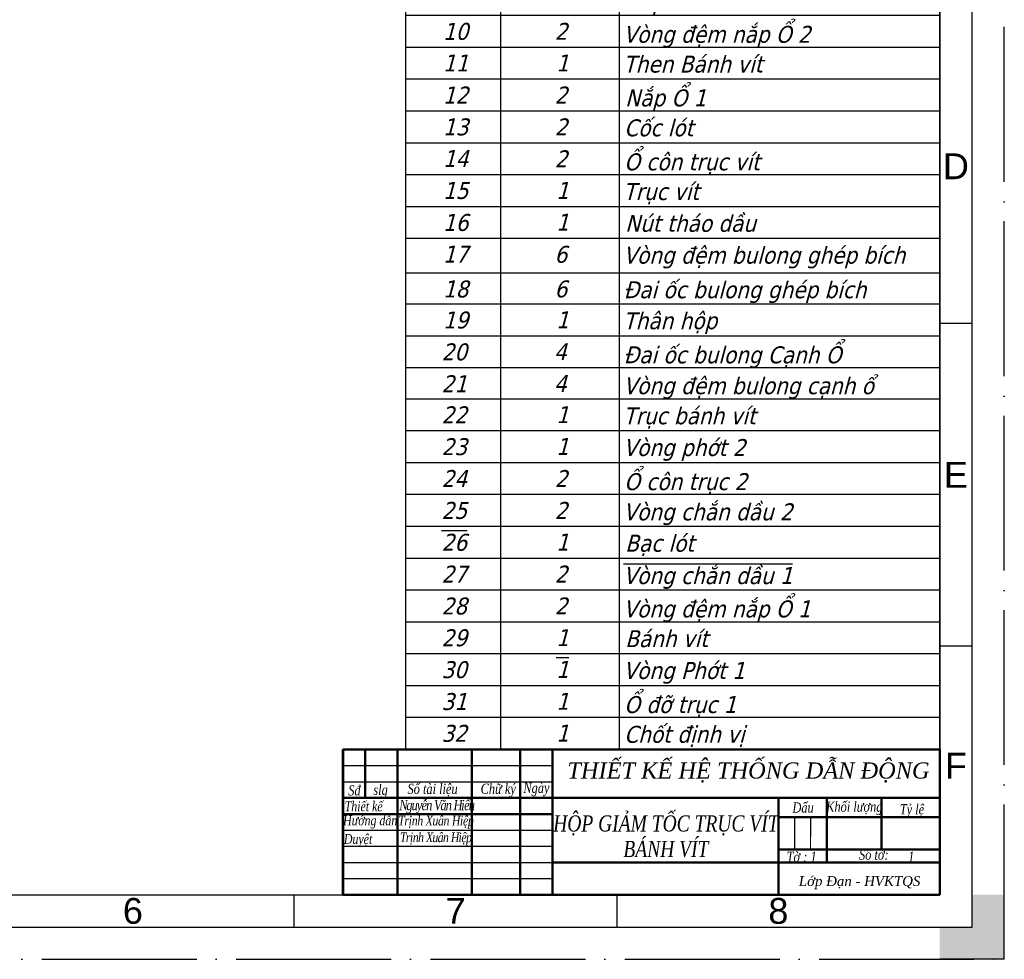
# Model space of a CAD drawing. Header units: millimetres. Extents: x 0 to 420, y 0 to 297.
# Tile 13 of 14: x 267 to 420, y 0 to 146. Entities that reach past the tile are written whole.
import ezdxf
from ezdxf.enums import TextEntityAlignment as Align

# ---------------------------------------------------------------- set-up
doc = ezdxf.new("R2010")
doc.units = ezdxf.units.MM
doc.linetypes.add('DuongTam', pattern=[30, 24, -3, 0, -3])
for name, color, linetype in [('ChiaMien', 5, 'Continuous'), ('DauXen', 8, 'DuongTam'), ('Lien_Dam', 7, 'Continuous'), ('Lien_Manh', 5, 'Continuous')]:
    doc.layers.add(name, color=color, linetype=linetype)
doc.layers.add('Symbol (ISO)', color=7, linetype='Continuous', lineweight=25)
doc.layers.add('Title (GOST)', color=7, linetype='Continuous', lineweight=50)
doc.styles.add('Alternative Text (GOST)', font='ariali.ttf', dxfattribs={"width": 0.8})
doc.styles.add('Note Text (ISO)', font='tahoma.ttf')
doc.styles.add('Text Style45', font='GOST Common Italic.ttf', dxfattribs={"width": 0.7})
doc.styles.add('Text Style48', font='GOST Common Italic.ttf', dxfattribs={"width": 0.9})
doc.styles.add('Text Style51', font='GOST Common Italic.ttf', dxfattribs={"width": 0.8})
doc.styles.add('Text Style54', font='GOST Common Italic.ttf', dxfattribs={"width": 0.7})
doc.styles.add('Text Style55', font='GOST Common Italic.ttf', dxfattribs={"width": 0.8})
doc.styles.add('VnArialH', font='VHARIAL.TTF', dxfattribs={"width": 0.8, "oblique": 15, "height": 5})

# ---------------------------------------------------------------- blocks, each defined once
blk = doc.blocks.new('DANH SÁCH CHI TIẾT')
at = {"layer": 'Symbol (ISO)'}
for p, q in [((405, 284.17), (294.64, 284.17)), ((294.64, 284.17), (294.64, 277.75)), ((405, 284.17), (405, 277.75)), ((405, 277.75), (294.64, 277.75)), ((294.64, 277.75), (294.64, 271.32)), ((314.3, 277.75), (314.3, 271.32)), ((338.76, 277.75), (338.76, 271.32)), ((405, 277.75), (405, 271.32)), ((405, 271.32), (294.64, 271.32)), ((294.64, 271.32), (294.64, 60)), ((314.3, 271.32), (314.3, 60)), ((338.76, 271.32), (338.76, 60)), ((405, 271.32), (405, 60)), ((405, 264.74), (294.64, 264.74)), ((405, 258.17), (294.64, 258.17)), ((405, 251.59), (294.64, 251.59)), ((405, 245.01), (294.64, 245.01)), ((405, 238.43), (294.64, 238.43)), ((405, 231.85), (294.64, 231.85)), ((405, 224.71), (294.64, 224.71)), ((405, 218.13), (294.64, 218.13)), ((405, 211.55), (294.64, 211.55)), ((405, 204.97), (294.64, 204.97)), ((405, 198.4), (294.64, 198.4)), ((405, 191.82), (294.64, 191.82)), ((405, 185.24), (294.64, 185.24)), ((405, 178.66), (294.64, 178.66)), ((405, 172.08), (294.64, 172.08)), ((405, 165.51), (294.64, 165.51)), ((405, 158.36), (294.64, 158.36)), ((405, 151.94), (294.64, 151.94)), ((405, 145.36), (294.64, 145.36)), ((405, 138.78), (294.64, 138.78)), ((405, 132.36), (294.64, 132.36)), ((405, 125.78), (294.64, 125.78)), ((405, 119.2), (294.64, 119.2)), ((405, 112.62), (294.64, 112.62)), ((405, 106.05), (294.64, 106.05)), ((405, 99.47), (294.64, 99.47)), ((405, 92.89), (294.64, 92.89)), ((405, 86.31), (294.64, 86.31)), ((405, 79.73), (294.64, 79.73)), ((405, 73.16), (294.64, 73.16)), ((405, 66.58), (294.64, 66.58)), ((405, 60), (294.64, 60))]:
    blk.add_line(p, q, dxfattribs=at)
at = {"layer": 'Symbol (ISO)', "char_height": 3.5, "attachment_point": 7, "style": 'Note Text (ISO)'}
for s, insert in [('{\\fTahoma|b0|i1|c0|p34;DANH SÁCH CHI TIẾT}', (326.72, 278.49)), ('{\\fTahoma|b0|i1|c0|p34;Tên chi tiết}', (359.93, 272.5)), ('{\\fTahoma|b0|i1|c0|p34;Vị trí}', (298.46, 272.1)), ('{\\fTahoma|b0|i1|c0|p34;Số lượng}', (317.27, 271.57)), ('{\\fTahoma|b0|i1|c0|p34;1}', (303.68, 266.35)), ('{\\fTahoma|b0|i1|c0|p34;1}', (325.74, 266.35)), ('{\\fTahoma|b0|i1|c0|p34;Nắp hộp}', (340.01, 265.04)), ('{\\fTahoma|b0|i1|c0|p34;2}', (303.41, 259.75)), ('{\\fTahoma|b0|i1|c0|p34;4}', (325.31, 259.78)), ('{\\fTahoma|b0|i1|c0|p34;Bulong cạnh Ổ}', (340.01, 258.13)), ('{\\fTahoma|b0|i1|c0|p34;3}', (303.38, 253.09)), ('{\\fTahoma|b0|i1|c0|p34;6}', (325.41, 253.1)), ('{\\fTahoma|b0|i1|c0|p34;Bulong ghép bích}', (340.01, 251.99)), ('{\\fTahoma|b0|i1|c0|p34;4}', (303.25, 246.63)), ('{\\fTahoma|b0|i1|c0|p34;1}', (325.74, 246.62)), ('{\\fTahoma|b0|i1|c0|p34;Nút thông hơi}', (340.01, 245.41)), ('{\\fTahoma|b0|i1|c0|p34;5}', (303.44, 239.97)), ('{\\fTahoma|b0|i1|c0|p34;1}', (325.74, 240.04)), ('{\\fTahoma|b0|i1|c0|p34;Nắp quan sát}', (340.01, 238.73)), ('{\\fTahoma|b0|i1|c0|p34;6}', (303.35, 233.36)), ('{\\fTahoma|b0|i1|c0|p34;1}', (325.74, 233.47)), ('{\\fTahoma|b0|i1|c0|p34;Que thăm dầu}', (339.81, 232.33)), ('{\\fTahoma|b0|i1|c0|p34;7}', (303.39, 226.89)), ('{\\fTahoma|b0|i1|c0|p34;4}', (325.31, 226.89)), ('{\\fTahoma|b0|i1|c0|p34;Vít ghép nắp cửa thăm}', (339.64, 225.55)), ('{\\fTahoma|b0|i1|c0|p34;8}', (303.33, 219.63)), ('{\\fTahoma|b0|i1|c0|p34;24}', (324.15, 219.71)), ('{\\fTahoma|b0|i1|c0|p34;Vít ghép nắp Ổ}', (339.64, 218.1)), ('{\\fTahoma|b0|i1|c0|p34;9}', (303.31, 213.06)), ('{\\fTahoma|b0|i1|c0|p34;2}', (325.47, 213.13)), ('{\\fTahoma|b0|i1|c0|p34;Nắp Ổ 2}', (340.01, 211.54)), ('{\\fTahoma|b0|i1|c0|p34;10}', (302.37, 206.48)), ('{\\fTahoma|b0|i1|c0|p34;2}', (325.47, 206.55)), ('{\\fTahoma|b0|i1|c0|p34;Vòng đệm nắp Ổ 2}', (339.64, 204.94)), ('{\\fTahoma|b0|i1|c0|p34;11}', (302.37, 200.01)), ('{\\fTahoma|b0|i1|c0|p34;1}', (325.74, 200.01)), ('{\\fTahoma|b0|i1|c0|p34;Then Bánh vít}', (339.65, 199.72)), ('{\\fTahoma|b0|i1|c0|p34;12}', (302.37, 193.4)), ('{\\fTahoma|b0|i1|c0|p34;2}', (325.47, 193.4)), ('{\\fTahoma|b0|i1|c0|p34;Nắp Ổ 1}', (340.01, 191.81)), ('{\\fTahoma|b0|i1|c0|p34;13}', (302.37, 186.75)), ('{\\fTahoma|b0|i1|c0|p34;2}', (325.47, 186.82)), ('{\\fTahoma|b0|i1|c0|p34;Cốc lót}', (339.81, 186.56)), ('{\\fTahoma|b0|i1|c0|p34;14}', (302.37, 180.27)), ('{\\fTahoma|b0|i1|c0|p34;2}', (325.47, 180.24)), ('{\\fTahoma|b0|i1|c0|p34;Ổ côn trục vít}', (339.81, 178.72)), ('{\\fTahoma|b0|i1|c0|p34;15}', (302.37, 173.62)), ('{\\fTahoma|b0|i1|c0|p34;1}', (325.74, 173.69)), ('{\\fTahoma|b0|i1|c0|p34;Trục vít}', (339.65, 172.58)), ('{\\fTahoma|b0|i1|c0|p34;Nút tháo dầu}', (340.01, 166.83)), ('{\\fTahoma|b0|i1|c0|p34;16}', (302.37, 167.02)), ('{\\fTahoma|b0|i1|c0|p34;1}', (325.74, 167.12)), ('{\\fTahoma|b0|i1|c0|p34;17}', (302.37, 160.54)), ('{\\fTahoma|b0|i1|c0|p34;6}', (325.41, 160.44)), ('{\\fTahoma|b0|i1|c0|p34;Vòng đệm bulong ghép bích}', (339.64, 159.33)), ('{\\fTahoma|b0|i1|c0|p34;18}', (302.37, 153.28)), ('{\\fTahoma|b0|i1|c0|p34;6}', (325.41, 153.29)), ('{\\fTahoma|b0|i1|c0|p34;Đai ốc bulong ghép bích}', (339.71, 152.19)), ('{\\fTahoma|b0|i1|c0|p34;19}', (302.37, 146.87)), ('{\\fTahoma|b0|i1|c0|p34;1}', (325.74, 146.97)), ('{\\fTahoma|b0|i1|c0|p34;Thân hộp}', (339.65, 145.79)), ('{\\fTahoma|b0|i1|c0|p34;20}', (302.1, 140.29)), ('{\\fTahoma|b0|i1|c0|p34;4}', (325.31, 140.4)), ('{\\fTahoma|b0|i1|c0|p34;Đai ốc bulong Cạnh Ổ}', (339.71, 138.75)), ('{\\fTahoma|b0|i1|c0|p34;21}', (302.1, 133.78)), ('{\\fTahoma|b0|i1|c0|p34;4}', (325.31, 133.82)), ('{\\fTahoma|b0|i1|c0|p34;Vòng đệm bulong cạnh ổ}', (339.64, 132.37)), ('{\\fTahoma|b0|i1|c0|p34;22}', (302.1, 127.36)), ('{\\fTahoma|b0|i1|c0|p34;1}', (325.74, 127.39)), ('{\\fTahoma|b0|i1|c0|p34;Trục bánh vít}', (339.65, 126.28)), ('{\\fTahoma|b0|i1|c0|p34;23}', (302.1, 120.71)), ('{\\fTahoma|b0|i1|c0|p34;1}', (325.74, 120.81)), ('{\\fTahoma|b0|i1|c0|p34;Vòng phớt 2}', (339.64, 119.6)), ('{\\fTahoma|b0|i1|c0|p34;24}', (302.1, 114.2)), ('{\\fTahoma|b0|i1|c0|p34;2}', (325.47, 114.2)), ('{\\fTahoma|b0|i1|c0|p34;Ổ côn trục 2}', (339.81, 112.68)), ('{\\fTahoma|b0|i1|c0|p34;25}', (302.1, 107.55)), ('{\\fTahoma|b0|i1|c0|p34;2}', (325.47, 107.62)), ('{\\fTahoma|b0|i1|c0|p34;Vòng chắn dầu 2}', (339.64, 106.32)), ('{\\fTahoma|b0|i1|c0|p34;\\O26}', (302.1, 100.97)), ('{\\fTahoma|b0|i1|c0|p34;1}', (325.74, 101.08)), ('{\\fTahoma|b0|i1|c0|p34;Bạc lót}', (340.01, 99.96)), ('{\\fTahoma|b0|i1|c0|p34;27}', (302.1, 94.47)), ('{\\fTahoma|b0|i1|c0|p34;2}', (325.47, 94.47)), ('{\\fTahoma|b0|i1|c0|p34;\\OVòng chắn dầu 1}', (339.64, 93.16)), ('{\\fTahoma|b0|i1|c0|p34;28}', (302.1, 87.81)), ('{\\fTahoma|b0|i1|c0|p34;2}', (325.47, 87.89)), ('{\\fTahoma|b0|i1|c0|p34;Vòng đệm nắp Ổ 1}', (339.64, 86.28)), ('{\\fTahoma|b0|i1|c0|p34;29}', (302.1, 81.25)), ('{\\fTahoma|b0|i1|c0|p34;1}', (325.74, 81.34)), ('{\\fTahoma|b0|i1|c0|p34;Bánh vít}', (340.01, 81.06)), ('{\\fTahoma|b0|i1|c0|p34;30}', (302.07, 74.66)), ('{\\fTahoma|b0|i1|c0|p34;\\O1}', (325.74, 74.77)), ('{\\fTahoma|b0|i1|c0|p34;Vòng Phớt 1}', (339.64, 73.56)), ('{\\fTahoma|b0|i1|c0|p34;31}', (302.07, 68.08)), ('{\\fTahoma|b0|i1|c0|p34;1}', (325.74, 68.19)), ('{\\fTahoma|b0|i1|c0|p34;Ổ đỡ trục 1}', (339.81, 66.64)), ('{\\fTahoma|b0|i1|c0|p34;1}', (325.74, 61.61)), ('{\\fTahoma|b0|i1|c0|p34;32}', (302.07, 61.51)), ('{\\fTahoma|b0|i1|c0|p34;Chốt định vị}', (339.81, 60.5))]:
    blk.add_mtext(s, dxfattribs=dict(at, insert=insert))
blk = doc.blocks.new('Title Blocks ISO')
at = {"layer": 'Title (GOST)'}
for p, q in [((-0.14, 0.24), (-0.14, 45.24)), ((-0.14, 45.24), (184.86, 45.24)), ((0, 0), (0, 45.24)), ((6.86, 45.24), (6.86, 30.24)), ((16.86, 45.24), (16.86, 0.24)), ((39.86, 45.24), (39.86, 0.24)), ((54.86, 45.24), (54.86, 0.24)), ((64.86, 45.24), (64.86, 0.24)), ((184.86, 0.24), (184.86, 45.24)), ((-0.14, 30.24), (64.86, 30.24)), ((64.86, 30.24), (184.86, 30.24)), ((134.86, 30.24), (134.86, 0.24)), ((149.86, 30.24), (149.86, 14.24)), ((166.86, 30.24), (166.86, 14.24)), ((-0.14, 25.24), (64.86, 25.24)), ((134.86, 24.24), (184.86, 24.24)), ((135, 14.24), (185, 14.24)), ((149.86, 14.24), (149.86, 10.24)), ((64.86, 10.24), (185, 10.24)), ((184.86, 0.24), (-0.14, 0.24))]:
    blk.add_line(p, q, dxfattribs=at)
at = {"layer": 'Title (GOST)', "linetype": 'Continuous', "lineweight": 25}
for p, q in [((0, 40.24), (64.86, 40.24)), ((-0.14, 35.24), (64.86, 35.24)), ((-0.14, 30.24), (64.86, 30.24)), ((139.86, 24.24), (139.86, 14.24)), ((144.86, 24.24), (144.86, 18.27)), ((-0.14, 20.24), (64.86, 20.24)), ((-0.14, 15.24), (64.86, 15.24)), ((-0.14, 10.24), (64.86, 10.24)), ((-0.14, 10.24), (64.86, 10.24)), ((-0.14, 5.24), (64.86, 5.24))]:
    blk.add_line(p, q, dxfattribs=at)
at = {"layer": 'Title (GOST)', "linetype": 'Continuous', "lineweight": 18}
blk.add_line((144.86, 24.24), (144.86, 14.24), dxfattribs=at)
at = {"layer": 'Title (GOST)', "style": 'Alternative Text (GOST)'}
for s, insert, char_height, width, attachment_point in [('\\fArial|b0|i1;\\W0.70;\\H3.1700;\\A1;', (40.01, 47.5), 3.17, 14.9856, 4), ('\\fArial|b0|i1;\\W0.70;\\H3.1700;\\A0;', (55.01, 47.49), 3.17, 9.9845, 4), ('\\fTimes New Roman|b0|i1;\\W1.00;\\H5.0000;THIẾT KẾ HỆ THỐNG DẪN ĐỘNG ', (125.59, 38.09), 5, 119.843, 5), ('\\fArial|b0|i1;\\W0.70;\\H3.1700;\\A1;', (3.5, 42.5), 3.17, 7.0203, 5), ('\\fArial|b0|i1;\\W0.70;\\H3.1700;\\A1;', (40.01, 37.51), 3.17, 14.9659, 4), ('\\fArial|b0|i1;\\W0.70;\\H3.1700;\\A1;', (55.02, 37.51), 3.17, 9.9886, 4), ('\\fTimes New Roman|b0|i1;\\H3.1700;Sđ', (3.5, 32.56), 3.17, 6.9635, 5), ('\\fTimes New Roman|b0|i1;\\H3.1700;slg', (11.6, 32.24), 3.17, 10.0029, 5), ('\\fTimes New Roman|b0|i1;\\H3.1700;Số tài liệu', (27.72, 32.65), 3.17, 22.9069, 5), ('\\fTimes New Roman|b0|i1;\\H3.1700;Chữ ký', (48.06, 32.55), 3.17, 14.879, 5), ('\\fTimes New Roman|b0|i1;\\H3.1700;Ngày', (59.89, 32.82), 3.17, 9.9614, 5), ('{\\fTimes New Roman|b0|i1|c0|p18;\\T0.75;Nguyễn Văn Hiếu}', (17.41, 27.49), 3.17, 23.4558, 4), ('\\fTimes New Roman|b0|i1;\\H3.1700;Khối lượng', (158.39, 27.01), 3.17, 17.6085, 5), ('\\fTimes New Roman|b0|i1;\\H3.0500;Thiết kế', (0.47, 27.6), 3.05, 16.9971, 4), ('\\fTimes New Roman|b0|i1;\\H3.1700;Dấu', (142.51, 27.22), 3.17, 14.9766, 5), ('\\fTimes New Roman|b0|i1;\\H3.1700;Tỷ lệ', (176.25, 26.19), 3.17, 17.8316, 5), ('\\fTimes New Roman|b0|i1;\\H3.0500;Hướng dẫn', (0, 22.77), 3.05, 17.0192, 4), ('{\\fTimes New Roman|b0|i1|c0|p18;\\H1x;\\T0.95;Trịnh Xuân Hiệp}', (17.06, 22.71), 3, 22.9663, 4), ('{\\fTimes New Roman|b0|i1|c0|p18;\\H1x;\\T0.9;Trịnh Xuân Hiệp}', (28.67, 17.54), 3, 22.671, 5), ('\\fArial|b0|i1;\\W0.70;\\H3.1700;\\A1;', (40.05, 22.52), 3.17, 14.9397, 4), ('\\fTimes New Roman|b0|i1;\\H3.0500;Duyệt', (0.23, 17.01), 3.05, 16.9554, 4), ('\\fTimes New Roman|b0|i1;\\H3.1700;Tờ : 1', (142.06, 11.93), 3.17, 10.5071, 5), ('\\A1;', (150.6, 17.54), 3.17, 8.8313, 5), ('\\fTimes New Roman|b0|i1;\\H3.1700;Số tờ:', (164.42, 12.62), 3.17, 14.3668, 5), ('\\fTimes New Roman|b0|i1;\\H3.1700;1', (176.02, 12.01), 3.17, 14.9653, 5), ('\\fArial|b0|i1;\\W0.70;\\H3.1700;\\A1;', (40.05, 7.52), 3.17, 14.9397, 4), ('\\fTimes New Roman|b0|i1;\\W1.00;\\H3.0500;Lớp Đạn - HVKTQS\\P', (160.02, 3.98), 3.05, 49.9832, 5)]:
    blk.add_mtext(s, dxfattribs=dict(at, insert=insert, char_height=char_height, width=width, attachment_point=attachment_point))
at = {"layer": 'Title (GOST)', "insert": (100, 18.31), "char_height": 5, "width": 69.6093, "attachment_point": 5, "line_spacing_factor": 0.948986, "style": 'Alternative Text (GOST)'}
blk.add_mtext('\\fTimes New Roman|b0|i1;\\H5.0000;HỘP GIẢM TỐC TRỤC VÍT BÁNH VÍT', dxfattribs=at)
at = {"layer": 'Title (GOST)'}
for tag, height, style, width, p in [('Rev1', 2.9, 'Text Style45', 0.7, (3.51, 52.52)), ('Sheet1', 2.9, 'Text Style45', 0.7, (12.03, 52.52)), ('Docum1', 2.9, 'Text Style45', 0.7, (28.54, 52.48)), ('Rev2', 2.9, 'Text Style45', 0.7, (3.5, 47.52)), ('Sheet2', 2.9, 'Text Style45', 0.7, (12.01, 47.5)), ('Docum2', 2.9, 'Text Style45', 0.7, (28.53, 47.5)), ('Sheet3', 2.9, 'Text Style45', 0.7, (12.01, 42.51)), ('Docum3', 2.9, 'Text Style45', 0.7, (28.51, 42.48)), ('Rev4', 2.9, 'Text Style45', 0.7, (3.51, 37.5)), ('Sheet4', 2.9, 'Text Style45', 0.7, (12, 37.53)), ('Docum4', 2.9, 'Text Style45', 0.7, (28.51, 37.52)), ('Litera', 3.5, 'Text Style55', 0.8, (137.52, 27.25)), ('Litera_2', 3.5, 'Text Style55', 0.8, (142.51, 27.22)), ('Litera_3', 3.5, 'Text Style55', 0.8, (147.52, 27.21)), ('Mass', 3.5, 'Text Style55', 0.8, (158.47, 27.53)), ('Document_type', 3.17, 'Text Style51', 0.8, (100.08, 17.56)), ('Material_Class', 3.5, 'Text Style48', 0.9, (99.98, 7.54))]:
    blk.add_attdef(tag, text='', height=height, dxfattribs=dict(at, style=style, width=width)).set_placement(p, align=Align.MIDDLE_CENTER)
at = {"layer": 'Title (GOST)', "width": 0.7}
for tag, height, style, p in [('Sign1', 2.9, 'Text Style45', (40.01, 52.51)), ('Date1', 2.5, 'Text Style54', (55.01, 52.51)), ('Sign3', 2.9, 'Text Style45', (40.01, 42.51)), ('Date3', 2.5, 'Text Style54', (55.02, 42.52)), ('Designed_Sign.', 2.9, 'Text Style45', (40.05, 27.51)), ('CHECKED_DATE', 2.5, 'Text Style54', (55.02, 22.51)), ('Engineer_Sign.', 2.9, 'Text Style45', (40.05, 17.51)), ('Engineer_Date', 2.5, 'Text Style54', (55.01, 17.5)), ('Authority_Sign.', 2.9, 'Text Style45', (40.01, 12.5)), ('Authority_Date', 2.5, 'Text Style54', (55.01, 12.51)), ('ENG_APPROVAL_DATE', 2.5, 'Text Style54', (55.02, 7.51))]:
    blk.add_attdef(tag, text='', height=height, dxfattribs=dict(at, style=style)).set_placement(p, align=Align.MIDDLE_LEFT)
at = {"layer": 'Title (GOST)', "style": 'Text Style48', "width": 0.9}
for tag, p in [('Material_Name', (133.71, 9.75)), ('Material_GOST', (134.04, 4.06))]:
    blk.add_attdef(tag, text='', height=3.5, dxfattribs=at).set_placement(p, align=Align.MIDDLE_RIGHT)

msp = doc.modelspace()

# ---------------------------------------------------------------- hatches: boundary and pattern name
at = {"layer": 'DauXen'}
msp.add_hatch(color=256, dxfattribs=at).paths.add_polyline_path([(410, 0), (420, 0), (420, 10), (415, 10), (415, 5), (410, 5)])

# ---------------------------------------------------------------- linework, layer by layer
msp.add_point((410, 65))
at = {"layer": 'ChiaMien'}
for p, q in [((415, 98.5), (410, 98.5)), ((415, 48.5), (410, 48.5)), ((310, 5), (310, 10)), ((360, 5), (360, 10))]:
    msp.add_line(p, q, dxfattribs=at)
at = {"layer": 'DauXen'}
for p, q in [((420, 0), (420, 297)), ((420, 0), (420, 10)), ((0, 0), (420, 0)), ((420, 0), (410, 0))]:
    msp.add_line(p, q, dxfattribs=at)
at = {"layer": 'Lien_Dam'}
for p, q in [((410, 10), (410, 287)), ((20, 10), (410, 10))]:
    msp.add_line(p, q, dxfattribs=at)
at = {"layer": 'Lien_Manh'}
for p, q in [((415, 5), (415, 292)), ((15, 5), (415, 5))]:
    msp.add_line(p, q, dxfattribs=at)

# ---------------------------------------------------------------- block references
at = {"layer": 'Lien_Dam'}
for name, p, xscale, yscale, zscale in [('DANH SÁCH CHI TIẾT', (106.25, -12.5), 0.75, 0.75, 0.75), ('Title Blocks ISO', (317.57, 9.88), 0.5, 0.5, 0.5)]:
    msp.add_blockref(name, p, dxfattribs=dict(at, xscale=xscale, yscale=yscale, zscale=zscale))

# ---------------------------------------------------------------- texts
at = {"layer": 'ChiaMien', "style": 'VnArialH'}
for s, p in [('D', (412.5, 122.83)), ('E', (412.5, 75.03)), ('F', (412.5, 29.99)), ('6', (285, 7.5)), ('7', (335, 7.5)), ('8', (385, 7.5))]:
    msp.add_text(s, height=4, dxfattribs=at).set_placement(p, align=Align.MIDDLE)

doc.saveas('drawing.dxf')
